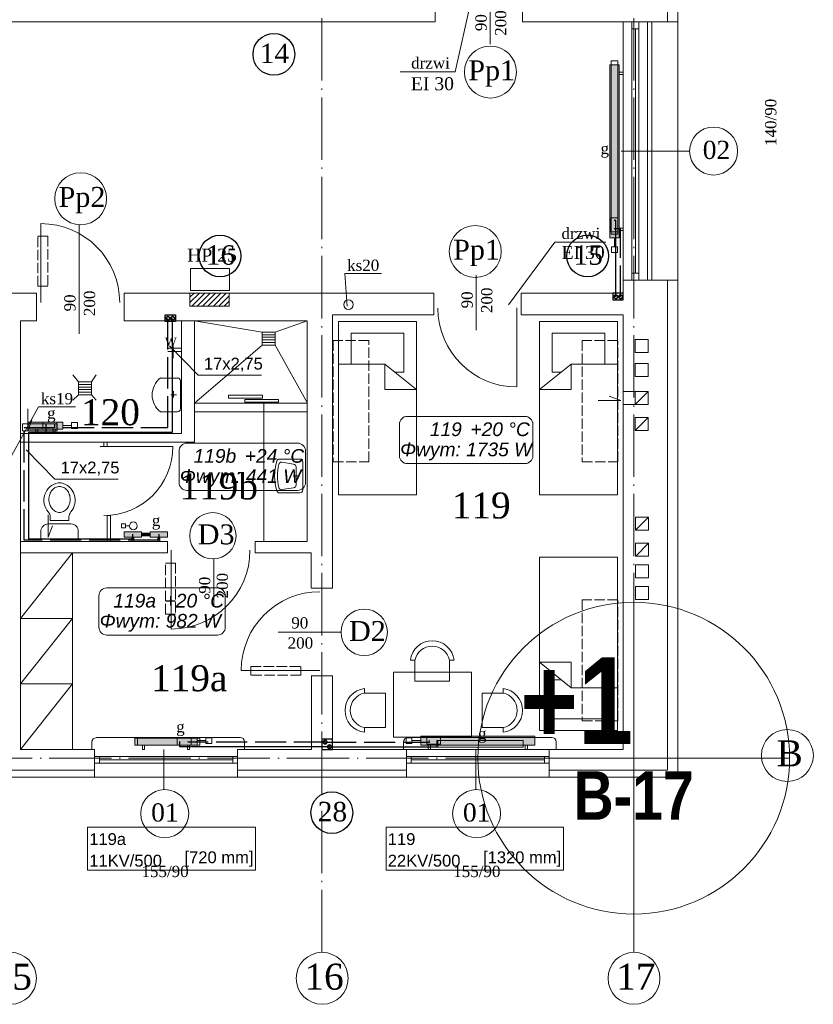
# Model space of a CAD drawing. Extents: x 30119 to 43932, y 4093 to 9351.
# Tile 10 of 12: x 38715 to 39632, y 4170 to 5307. Entities that reach past the tile are written whole.
import ezdxf
from ezdxf.enums import TextEntityAlignment as Align
from ezdxf.lldxf.tags import DXFTag

# ---------------------------------------------------------------- set-up
doc = ezdxf.new("R2010")
doc.units = 0
doc.header["$MEASUREMENT"] = 0
doc.linetypes.add('ACAD_ISO02W100', pattern=[15, 12, -3])
doc.linetypes.add('ACAD_ISO04W100', pattern=[30.5, 24, -3, 0.5, -3])
doc.layers.get('0').update_dxf_attribs({"color": 8, "linetype": 'CONTINUOUS', "lineweight": 9})
doc.layers.add('#co', color=8, linetype='ACAD_ISO04W100')
for name, color, linetype, lineweight in [('#SZACHT', 4, 'CONTINUOUS', 30), ('#woda opis', 7, 'CONTINUOUS', 35), ('CIENKIE', 8, 'CONTINUOUS', 9), ('IS_Armatura_podłączeniowa_grz._dolnozas.', 7, 'SOLID', 18), ('IS_Armatura_Therm', 7, 'SOLID', 18), ('IS_Grzejniki_Plan_rzut', 7, 'SOLID', 18), ('IS_podkład', 8, 'CONTINUOUS', 9), ('IS_powrot', 5, 'ACAD_ISO02W100', 25), ('IS_Text_Konstrukcji', 7, 'CONTINUOUS', 18), ('IS_Text_Odbiornikow_Therm', 7, 'CONTINUOUS', 18), ('IS_zasilanie', 1, 'SOLID', 25), ('NAPIS', 8, 'CONTINUOUS', 9), ('OSIE', 8, 'ACAD_ISO04W100', 9), ('PRZERYW', 8, 'ACAD_ISO02W100', 9), ('SCIANY', 8, 'CONTINUOUS', 9), ('urzadzenia', 8, 'CONTINUOUS', 9), ('URZĄDZENIA', 8, 'CONTINUOUS', 9)]:
    doc.layers.add(name, color=color, linetype=linetype, lineweight=lineweight)
doc.layers.add('WM_znacznik osi', color=3, linetype='CONTINUOUS', lineweight=9, plot=False)
doc.styles.add('NEWROMAN', font='times.ttf')
doc.styles.get("Standard").update_dxf_attribs({"font": 'arial.ttf'})
tags = doc.linetypes.add('SOLID', pattern=[10, 10, 0]).pattern_tags.tags
tags[6:7] = [DXFTag(74, 4), DXFTag(75, 0), DXFTag(340, '0'), DXFTag(46, 0.0), DXFTag(50, 0.0), DXFTag(44, 0.0), DXFTag(45, 0.0)]
tags[4:5] = [DXFTag(74, 4), DXFTag(75, 0), DXFTag(340, '0'), DXFTag(46, 0.0), DXFTag(50, 0.0), DXFTag(44, 0.0), DXFTag(45, 0.0)]

# ---------------------------------------------------------------- blocks, each defined once
blk = doc.blocks.new('R053')
for p, q in [((0, 0.608), (0, 0)), ((0.917, 0.692), (0.083, 0.692)), ((1, 0), (1, 0.608)), ((0.095, 0.075), (0.149, 0.421)), ((0.769, 0.492), (0.231, 0.492)), ((0.5, 0.575), (0.5, 0.408)), ((0.905, 0.075), (0.851, 0.421))]:
    blk.add_line(p, q)
for centre, radius, start, end in [((0.083, 0.608), 0.0833, 90, 180), ((0.917, 0.608), 0.0833, 0, 90), ((0.231, 0.408), 0.0833, 90, 171.1953), ((0.769, 0.408), 0.0833, 8.8047, 90), ((0.083, 0), 0.0833, 180, 254.047), ((0.177, 0.062), 0.0833, 171.1953, 256.9798), ((0.823, 0.062), 0.0833, 283.0202, 8.8047), ((0.5, 1.458), 1.599, 254.047, 285.953), ((0.5, 1.458), 1.516, 256.9798, 283.0202), ((0.917, 0), 0.0833, 285.953, 0)]:
    blk.add_arc(centre, radius, start, end)
blk = doc.blocks.new('R056')
for p, q in [((-0.332, 0.998), (0.335, 0.998)), ((-0.332, 0.865), (-0.332, 0.998)), ((0.335, 0.998), (0.335, 0.865)), ((0.201, 0.732), (-0.199, 0.732)), ((-0.165, 0.67), (0.001, 0.67)), ((-0.165, 0.67), (-0.165, 0.607)), ((0.168, 0.67), (0.001, 0.67)), ((0.168, 0.67), (0.168, 0.607))]:
    blk.add_line(p, q)
blk.add_lwpolyline([(0.001, 0.067, 0.117514), (0.071, 0.083, 0.104443), (0.135, 0.134, 0.090071), (0.175, 0.207, 0.08201), (0.19, 0.297, 0.08201), (0.175, 0.387, 0.090071), (0.135, 0.459, 0.104443), (0.071, 0.51, 0.117514), (0.001, 0.527, 0.117514), (-0.069, 0.51, 0.104443), (-0.132, 0.459, 0.090071), (-0.172, 0.387, 0.08201), (-0.187, 0.297, 0.08201), (-0.172, 0.207, 0.090071), (-0.132, 0.134, 0.104443), (-0.069, 0.083, 0.117514)], format="xyb", close=True)
for centre, radius, start, end in [((-0.199, 0.865), 0.133, 180, 270), ((0.201, 0.865), 0.133, 270, 0), ((-0.299, 0.607), 0.133, 318.639, 0), ((0.301, 0.607), 0.133, 180, 221.361), ((0.038, 0.311), 0.315, 138.639, 258.4219), ((-0.035, 0.311), 0.315, 281.5781, 41.361), ((0.001, 0.133), 0.133, 258.4219, 281.5781)]:
    blk.add_arc(centre, radius, start, end)
blk = doc.blocks.new('E3')
at = {"layer": 'urzadzenia', "ltscale": 3}
h = blk.add_hatch(dxfattribs=at)
h.set_pattern_fill('ANSI31', color=256, scale=35, style=0)
h.set_pattern_definition([(45, (-10385.3666, -2182.3927), (-3.0935922, 3.0935922), [])])
h.paths.add_polyline_path([(3822.6, -940), (3822.6, -955), (3867.7, -955), (3867.7, -940)])
at = {"layer": 'CIENKIE', "color": 8, "ltscale": 3}
for p, q in [((4374, -627), (4374, 24)), ((4169.3, -652.7), (4169.3, -601.4)), ((4129, -684.5), (4147.1, -603.7)), ((4323, -627), (4323, -925)), ((4333, -627), (4333, -925)), ((4333, -635), (4341, -635)), ((4337, -635), (4337, -917)), ((4341, -627), (4341, -925)), ((4386, -627), (4386, -925)), ((4129, -684.5), (4065.4, -684.5)), ((3650.5, -950.8), (3650.5, -859.8)), ((3694.5, -987), (3694.5, -861.1)), ((4243.9, -881.3), (4190.5, -953.7)), ((4302.7, -881.3), (4243.9, -881.3)), ((4043.9, -917.3), (4001.4, -917.3)), ((4004.3, -955.2), (4001.4, -917.3)), ((4153.2, -983), (4153.2, -919.2)), ((4333, -917), (4341, -917)), ((4374, -1491), (4374, -925)), ((4200, -957.1), (4200, -1048.4)), ((4336.5, -1068.6), (4351.5, -1053.6)), ((4294, -1064.2), (4320.1, -1064.2)), ((4320.1, -1064.2), (4306.7, -1059.2)), ((3647.8, -1071.3), (3614.8, -1131.5)), ((3635.3, -1073.5), (3635.3, -1099.6)), ((3690.3, -1071.3), (3647.8, -1071.3)), ((3635.3, -1099.6), (3640.2, -1086.2)), ((4336.5, -1098.6), (4351.5, -1083.6)), ((3659, -1196), (3659, -1222)), ((4337.1, -1213.8), (4352.1, -1198.8)), ((3659, -1222), (3663.9, -1208.6)), ((3800.9, -1236.9), (3800.9, -1327.9)), ((4337.6, -1243.8), (4352.1, -1228.8)), ((3850.2, -1302.3), (3850.2, -1246.9)), ((3850.2, -1302.3), (3850.2, -1246.9)), ((3924.5, -1331.4), (3997, -1331.4)), ((3972.7, -1375.8), (3881.7, -1375.8)), ((3880.5, -1453), (3714.5, -1453)), ((4240.5, -1453), (4074.5, -1453)), ((3709.3, -1467.4), (3709.3, -1458.4)), ((3885.5, -1467), (3885.5, -1458)), ((4069.3, -1467.4), (4069.3, -1458.4)), ((4245.5, -1467), (4245.5, -1458)), ((3712.5, -1474.9), (3877.5, -1474.9)), ((3718, -1482.9), (3718, -1474.9)), ((3792.5, -1467), (3792.5, -1513.3)), ((3872, -1482.9), (3872, -1474.9)), ((4070, -1467), (4240, -1467)), ((4072.5, -1474.9), (4237.5, -1474.9)), ((4078, -1482.9), (4078, -1474.9)), ((4152.5, -1467), (4152.5, -1513.3)), ((4232, -1482.9), (4232, -1474.9)), ((3712.5, -1482.9), (3877.5, -1482.9)), ((3718, -1478.9), (3872, -1478.9)), ((4072.5, -1482.9), (4237.5, -1482.9)), ((4078, -1478.9), (4232, -1478.9)), ((3517.5, -1491), (3712.5, -1491)), ((3880, -1499), (3710, -1499)), ((3877.5, -1491), (4072.5, -1491)), ((4240, -1499), (4070, -1499)), ((4237.5, -1491), (4374, -1491))]:
    blk.add_line(p, q, dxfattribs=at)
at = {"layer": 'CIENKIE', "color": 8}
for p, q in [((3822.6, -955), (3822.6, -940)), ((3867.7, -940), (3867.7, -955)), ((3867.7, -955), (3822.6, -955)), ((4336.5, -993.6), (4351.5, -993.6)), ((4336.5, -1008.6), (4336.5, -993.6)), ((4351.5, -993.6), (4351.5, -1008.6)), ((4351.5, -1008.6), (4336.5, -1008.6)), ((4336.5, -1036.4), (4336.5, -1021.4)), ((4336.5, -1021.4), (4351.5, -1021.4)), ((4351.5, -1021.4), (4351.5, -1036.4)), ((4351.5, -1036.4), (4336.5, -1036.4)), ((4323, -1053.6), (4351.5, -1053.6)), ((4336.5, -1068.6), (4336.5, -1053.6)), ((4351.5, -1053.6), (4351.5, -1068.6)), ((4351.5, -1068.6), (4323, -1068.6)), ((4336.5, -1098.6), (4336.5, -1083.6)), ((4336.5, -1083.6), (4351.5, -1083.6)), ((4351.5, -1083.6), (4351.5, -1098.6)), ((4351.5, -1098.6), (4336.5, -1098.6)), ((4337.1, -1213.8), (4337.1, -1198.8)), ((4337.1, -1198.8), (4352.1, -1198.8)), ((4352.1, -1198.8), (4352.1, -1213.8)), ((4352.1, -1213.8), (4337.1, -1213.8)), ((4337.1, -1243.8), (4337.1, -1228.8)), ((4337.1, -1228.8), (4352.1, -1228.8)), ((4352.1, -1228.8), (4352.1, -1243.8)), ((4352.1, -1243.8), (4337.1, -1243.8)), ((4337.1, -1268.8), (4337.1, -1253.8)), ((4337.1, -1253.8), (4352.1, -1253.8)), ((4352.1, -1253.8), (4352.1, -1268.8)), ((4352.1, -1268.8), (4337.1, -1268.8)), ((4337.1, -1293.8), (4337.1, -1278.8)), ((4337.1, -1278.8), (4352.1, -1278.8)), ((4352.1, -1278.8), (4352.1, -1293.8)), ((4352.1, -1293.8), (4337.1, -1293.8))]:
    blk.add_line(p, q, dxfattribs=at)
at = {"layer": 'CIENKIE'}
blk.add_lwpolyline([(3823.3, -937), (3823.3, -911.7), (3868.4, -911.7), (3868.4, -937)], close=True, dxfattribs=at)
at = {"layer": 'CIENKIE', "ltscale": 3}
for centre, radius in [((4169.5, -684.8), 30), ((3696.4, -831.1), 30), ((4152, -892), 30), ((4005.6, -953.4), 5.5), ((3849.1, -1220.2), 26.8), ((4023.8, -1331.7), 26.8), ((4512.4, -1473.9), 30), ((3793.5, -1541), 27.7), ((4153.5, -1541), 27.7), ((3615.3, -1731.2), 30), ((3975.3, -1731.2), 30), ((4335.3, -1731.2), 30)]:
    blk.add_circle(centre, radius, dxfattribs=at)
for centre, radius, start, end in [((3650.5, -950.8), 91, 0, 90), ((4200, -957.1), 91.3, 180.2104, 270), ((3800.9, -1236.9), 91, 270, 0), ((3972.7, -1375.8), 91, 90, 180), ((3714.3, -1458.4), 5, 90, 180), ((3880.5, -1458), 5, 0, 90), ((4074.3, -1458.4), 5, 90, 180), ((4240.5, -1458), 5, 0, 90)]:
    blk.add_arc(centre, radius, start, end, dxfattribs=at)
at = {"layer": 'OSIE', "ltscale": 3}
for p, q in [((3975, -1701.2), (3975, 52.5)), ((4335, -1701.2), (4335, 52.5)), ((-1464, -1477), (4482.5, -1477))]:
    blk.add_line(p, q, dxfattribs=at)
at = {"layer": 'PRZERYW'}
for points in [[(3647, -874.2), (3658.6, -874.2), (3658.6, -932), (3647, -932)], [(4029.3, -994.8), (3987.8, -994.8), (3987.8, -1134.8), (4029.3, -1134.8)], [(4316.8, -994.8), (4275.3, -994.8), (4275.3, -1134.8), (4316.8, -1134.8)], [(3794.3, -1251.7), (3805.8, -1251.7), (3805.8, -1310.9), (3794.3, -1310.9)], [(4316.8, -1294.1), (4275.3, -1294.1), (4275.3, -1434.1), (4316.8, -1434.1)], [(3892.7, -1371.1), (3950.5, -1371.1), (3950.5, -1381.2), (3892.7, -1381.2)]]:
    blk.add_lwpolyline(points, close=True, dxfattribs=at)
at = {"layer": 'SCIANY', "ltscale": 3}
for p, q in [((4386, -627), (4386, 32)), ((4105.7, -615), (4105.7, -627)), ((4206.7, -615), (4206.7, -627)), ((3484.3, -627), (4105.7, -627)), ((4206.7, -627), (4386, -627)), ((4323, -940), (4323, -925)), ((4323, -925), (4386, -925)), ((4386, -1499), (4386, -925)), ((3615, -940), (3645.5, -940)), ((3746.5, -940), (3867.7, -940)), ((3867.7, -940), (4104, -940)), ((4104, -965), (4104, -940)), ((4205, -965), (4205, -940)), ((4205, -940), (4323, -940)), ((3987, -965), (4104, -965)), ((4205, -965), (4323, -965)), ((4323, -1467), (4323, -965)), ((3627, -972), (3645.5, -972)), ((3746.5, -972), (3958, -972)), ((3908, -1067.1), (3958, -1067.1)), ((3908, -1077.1), (3958, -1077.1)), ((3627, -1102), (3813, -1102)), ((3627, -1112), (3828, -1112)), ((3627, -1227), (3796.8, -1227)), ((3897.8, -1227), (3958, -1227)), ((3627, -1240), (3796.8, -1240)), ((3897.8, -1240), (3962.5, -1240)), ((3963, -1280.8), (3987, -1280.8)), ((3962.5, -1381.8), (3987, -1381.8)), ((3627, -1467), (3712.5, -1467)), ((3712.5, -1499), (3712.5, -1467)), ((3877.5, -1499), (3877.5, -1467)), ((3877.5, -1467), (3963, -1467)), ((3987, -1467), (4070, -1467)), ((4072.5, -1499), (4072.5, -1467)), ((4237.5, -1499), (4237.5, -1467)), ((4237.5, -1467), (4323, -1467)), ((3520, -1499), (3712.5, -1499)), ((3880, -1499), (4070, -1499)), ((4237.5, -1499), (4386, -1499))]:
    blk.add_line(p, q, dxfattribs=at)
at = {"layer": 'SCIANY'}
for p, q in [((3645.5, -972), (3645.5, -940)), ((3746.5, -972), (3746.5, -940)), ((3987, -1280.8), (3987, -965)), ((3627, -1467), (3627, -972)), ((3813, -1102), (3813, -972)), ((3828, -1067.1), (3828, -972)), ((3958, -1227), (3958, -972)), ((3828, -1112), (3828, -1067.1)), ((3908, -1077.1), (3908, -1067.1)), ((3796.8, -1240), (3796.8, -1227)), ((3897.8, -1240), (3897.8, -1227)), ((3962.5, -1280.8), (3962.5, -1240)), ((3963, -1467), (3963, -1381.8)), ((3987, -1467), (3987, -1381.8))]:
    blk.add_line(p, q, dxfattribs=at)
at = {"layer": 'urzadzenia', "ltscale": 3}
for p, q in [((4351, -627), (4351, -925)), ((4356, -627), (4356, -925)), ((4308.8, -671.9), (4308.8, -871.9)), ((4308.8, -671.9), (4316.8, -671.9)), ((4316.8, -671.9), (4316.8, -871.9)), ((4308.8, -871.9), (4316.8, -871.9)), ((3920.9, -985.1), (3958, -972)), ((4084.2, -972.8), (3994.2, -972.8)), ((4226.3, -972.8), (4316.3, -972.8)), ((3905.9, -985.1), (3905.9, -1000.1)), ((3905.9, -985.1), (3920.9, -985.1)), ((3905.9, -988.1), (3920.9, -988.1)), ((3920.9, -985.1), (3920.9, -1000.1)), ((4069.5, -986.3), (4008.8, -986.3)), ((4241, -986.3), (4301.7, -986.3)), ((3803.2, -999.6), (3803.2, -1015.2)), ((3905.9, -991.1), (3920.9, -991.1)), ((3905.9, -994.1), (3920.9, -994.1)), ((3905.9, -997.1), (3920.9, -997.1)), ((3905.9, -1000.1), (3920.9, -1000.1)), ((3920.9, -1000.1), (3958.5, -1067)), ((3797, -1003.8), (3813, -1003.8)), ((3797, -1007.4), (3813, -1007.4)), ((4047.6, -1022), (3994.2, -1022)), ((4047.6, -1022), (4047.6, -1051.5)), ((4084.2, -1051.5), (4047.6, -1022)), ((4226.3, -1051.5), (4262.9, -1022)), ((4262.9, -1022), (4262.9, -1051.5)), ((4262.9, -1022), (4316.3, -1022)), ((3694, -1042.5), (3687.2, -1034.4)), ((3709, -1042.5), (3714.4, -1034.4)), ((4069.5, -1031.4), (4059.2, -1031.4)), ((4241, -1031.4), (4251.3, -1031.4)), ((3694, -1042.5), (3709, -1042.5)), ((3694, -1042.5), (3694, -1057.5)), ((3694, -1045.5), (3709, -1045.5)), ((3709, -1042.5), (3709, -1057.5)), ((3694, -1048.5), (3709, -1048.5)), ((3694, -1051.5), (3709, -1051.5)), ((3694, -1054.5), (3709, -1054.5)), ((3803.6, -1053.4), (3803.6, -1060.4)), ((4084.2, -1051.5), (4047.6, -1051.5)), ((4226.3, -1051.5), (4262.9, -1051.5)), ((3694, -1057.5), (3687.2, -1063.6)), ((3694, -1057.5), (3709, -1057.5)), ((3714.4, -1063.6), (3709, -1057.5)), ((3828, -1067.1), (3908, -1067.1)), ((3828, -1077.1), (3908, -1077.1)), ((3629.3, -1090.9), (3669.3, -1090.9)), ((3629.3, -1090.9), (3629.3, -1098.9)), ((3669.3, -1090.9), (3669.3, -1098.9)), ((3629.3, -1098.9), (3669.3, -1098.9)), ((3719, -1117), (3803, -1117)), ((4084.2, -1172.8), (3994.2, -1172.8)), ((4226.3, -1172.8), (4316.3, -1172.8)), ((3727, -1197), (3731, -1197)), ((3627, -1315.7), (3687, -1240)), ((4226.3, -1245), (4316.3, -1245)), ((3627, -1391.3), (3687, -1315.7)), ((4226.3, -1366.3), (4262.9, -1395.8)), ((4226.3, -1366.3), (4262.9, -1366.3)), ((4262.9, -1395.8), (4262.9, -1366.3)), ((4057.6, -1377.6), (4147.6, -1377.6)), ((4057.6, -1452.6), (4057.6, -1377.6)), ((4147.6, -1452.6), (4147.6, -1377.6)), ((4241, -1386.4), (4251.3, -1386.4)), ((3627, -1467), (3687, -1391.3)), ((4262.9, -1395.8), (4316.3, -1395.8)), ((4241, -1431.5), (4301.7, -1431.5)), ((4057.6, -1452.6), (4147.6, -1452.6)), ((4226.3, -1445), (4316.3, -1445))]:
    blk.add_line(p, q, dxfattribs=at)
at = {"layer": 'urzadzenia'}
for p, q in [((3994.2, -972.8), (3994.2, -1172.8)), ((4084.2, -972.8), (4084.2, -1172.8)), ((4226.3, -972.8), (4226.3, -1172.8)), ((4316.3, -972.8), (4316.3, -1172.8)), ((4008.8, -986.3), (4008.8, -1022)), ((4069.5, -986.3), (4069.5, -1031.4)), ((4069.5, -986.3), (4069.5, -1031.4)), ((4241, -986.3), (4241, -1031.4)), ((4301.7, -986.3), (4301.7, -1022)), ((3808.4, -1038.1), (3788.7, -1038.1)), ((3811.6, -1073.8), (3811.6, -1041.3)), ((3807.1, -1057.6), (3800.6, -1057.6)), ((3808.4, -1077.1), (3788.7, -1077.1)), ((3788.7, -1077.1), (3808.4, -1077.1)), ((3908, -1227.1), (3908, -1077.1)), ((3723, -1117), (3723, -1112)), ((3727, -1117), (3727, -1112)), ((3727, -1227), (3727, -1197)), ((3731, -1227), (3731, -1197)), ((4226.3, -1445), (4226.3, -1245)), ((4316.3, -1445), (4316.3, -1245)), ((4241, -1431.5), (4241, -1386.4)), ((4301.7, -1431.5), (4301.7, -1395.8))]:
    blk.add_line(p, q, dxfattribs=at)
for points in [[(3762.1, -1453.9), (3834.1, -1453.9), (3834.1, -1461.9), (3762.1, -1461.9)], [(4107.5, -1456.5), (4207.5, -1456.5), (4207.5, -1464.5), (4107.5, -1464.5)]]:
    blk.add_lwpolyline(points, close=True, dxfattribs=at)
at = {"layer": 'urzadzenia', "ltscale": 3}
for centre, radius, start, end in [((3803.4, -1057.6), 24.5, 127.1351, 232.8649), ((3723, -1117), 80, 270, 0)]:
    blk.add_arc(centre, radius, start, end, dxfattribs=at)
at = {"layer": 'urzadzenia'}
for centre, start, end in [((3808.4, -1041.3), 0, 90), ((3808.4, -1073.8), 270, 0)]:
    blk.add_arc(centre, 3.25, start, end, dxfattribs=at)
at = {"layer": 'URZĄDZENIA', "ltscale": 3}
for p, q in [((4320.5, -776), (4399.5, -776)), ((3828, -972), (3905.9, -985.1)), ((3905.9, -1000.1), (3828, -1067.1)), ((3627, -1315.7), (3687, -1315.7)), ((3627, -1391.3), (3687, -1391.3))]:
    blk.add_line(p, q, dxfattribs=at)
at = {"layer": 'URZĄDZENIA'}
blk.add_line((3687, -1467), (3687, -1240), dxfattribs=at)
for points in [[(3867, -1061.2), (3906.2, -1061.2), (3906.2, -1058), (3867, -1058)], [(3885.8, -1066), (3925, -1066), (3925, -1062.8), (3885.8, -1062.8)]]:
    blk.add_lwpolyline(points, close=True, dxfattribs=at)
for points in [[(4082.3, -1364), (4077.2, -1364, -0.895014), (4127.6, -1364), (4122.2, -1364, 0.825539), (4082.4, -1364.1), (4082.4, -1388.1), (4122.2, -1388.1), (4122.2, -1364)], [(4024.2, -1401.9), (4024.2, -1396.7, 0.895014), (4024.2, -1447.1), (4024.2, -1441.7, -0.825539), (4024.2, -1401.9), (4048.2, -1401.9), (4048.2, -1441.7), (4024.2, -1441.7)], [(4184.1, -1401.9), (4184.1, -1396.7, -0.895014), (4184.1, -1447.1), (4184.1, -1441.7, 0.825539), (4184.1, -1401.9), (4160.1, -1401.9), (4160.1, -1441.7), (4184.1, -1441.7)]]:
    blk.add_lwpolyline(points, format="xyb", dxfattribs=at)
at = {"layer": 'URZĄDZENIA', "ltscale": 3}
blk.add_circle((4427.2, -776), 27.7, dxfattribs=at)
at = {"layer": 'URZĄDZENIA', "lineweight": 25, "ltscale": 3}
for name, p, xscale, yscale, zscale, rotation in [('R053', (3925.9, -1170.7), -39, 39, 39, 270), ('R056', (3672.1, -1159), 65, 65, 65, 180)]:
    blk.add_blockref(name, p, dxfattribs=dict(at, xscale=xscale, yscale=yscale, zscale=zscale, rotation=rotation))
at = {"layer": 'NAPIS', "lineweight": 25, "ltscale": 3, "style": 'NEWROMAN'}
for s, p in [('90', (4165.2, -637.6)), ('200', (4187.9, -643)), ('140/90', (4499.7, -770.2)), ('90', (3690.4, -961.2)), ('200', (3713.1, -966.6)), ('90', (4149.1, -957.7)), ('200', (4171.8, -963.1)), ('90', (3846.1, -1287.2)), ('200', (3866.5, -1292.6)), ('200', (3866.5, -1292.6))]:
    blk.add_text(s, height=13, rotation=90, dxfattribs=at).set_placement(p)
for s, height, p in [('drzwi  ', 13, (4078, -680.8)), ('Pp1', 23, (4144, -694.3)), ('  EI 30', 15, (4066.4, -705.8)), ('g', 13, (4296.7, -779.5)), ('02', 21, (4414.7, -785.2)), ('Pp2', 23, (3670.9, -840.5)), ('drzwi  ', 13, (4251.6, -877.6)), ('Pp1', 23, (4126.5, -901.4)), ('  EI 30', 15, (4240.4, -900.6)), ('HP 25', 15, (3819.4, -903.8)), ('ks20', 13, (4004.1, -914.4)), ('w', 13, (3793.4, -1000.5)), ('ks19', 13, (3650.5, -1068.4)), ('120', 30, (3696.8, -1092.6)), ('g', 13, (3657.6, -1085)), ('119b', 30, (3810.5, -1178.3)), ('119', 30, (4124.9, -1200.2)), ('g', 13, (3778.6, -1208.9)), ('D3', 23, (3831.6, -1230.1)), ('90', 13, (3939.6, -1327.3)), ('D2', 23, (4006.3, -1341.7)), ('200', 13, (3935.4, -1350.5)), ('119a', 30, (3777.7, -1399.7)), ('g', 13, (3806.7, -1447.3)), ('g', 13, (4155.2, -1455.2)), ('B', 30, (4500, -1486.4)), ('01', 21, (3777.8, -1550.2)), ('01', 21, (4137.8, -1550.2)), ('155/90', 13, (3766.6, -1614.3)), ('155/90', 13, (4126.6, -1614.3)), ('15', 30, (3594.8, -1744.3)), ('16', 30, (3954.8, -1744.3)), ('17', 30, (4314.8, -1744.3))]:
    blk.add_text(s, height=height, dxfattribs=at).set_placement(p)

msp = doc.modelspace()

# ---------------------------------------------------------------- hatches: boundary and pattern name
at = {"layer": 'IS_Grzejniki_Plan_rzut'}
for points in [[(39407.2, 5054.8), (39407.2, 5254.8), (39396.7, 5254.8), (39396.7, 5054.8)], [(38724.9, 4834.1), (38764.9, 4834.1), (38764.9, 4842.1), (38724.9, 4842.1)], [(38835.9, 4709.1), (38855.9, 4709.1), (38855.9, 4715.5), (38835.9, 4715.5)], [(38855.9, 4710.7), (38865.9, 4710.7), (38865.9, 4713.9), (38855.9, 4713.9)], [(38885.9, 4709.1), (38865.9, 4709.1), (38865.9, 4715.5), (38885.9, 4715.5)], [(39178.2, 4469.1), (39310.2, 4469.1), (39310.2, 4479.6), (39178.2, 4479.6)], [(38920.2, 4469.1), (38848.2, 4469.1), (38848.2, 4477), (38920.2, 4477)]]:
    msp.add_hatch(color=8, dxfattribs=at).paths.add_polyline_path(points)

# ---------------------------------------------------------------- linework, layer by layer
at = {"layer": '#co', "color": 1, "lineweight": 35, "ltscale": 3}
for centre in [(39403.6, 4986.8), (38891.8, 4961.8), (39072.8, 4467.2)]:
    msp.add_circle(centre, 2.1, dxfattribs=at)
at = {"layer": '#co', "color": 5, "lineweight": 35, "ltscale": 3}
for centre in [(39409, 4986.8), (38886.4, 4961.8), (39067.9, 4472.6)]:
    msp.add_circle(centre, 2.1, dxfattribs=at)
at = {"layer": '#SZACHT', "lineweight": 25, "ltscale": 3}
for points in [[(39400.2, 4983.3), (39412.2, 4983.3), (39412.2, 4991.1), (39400.2, 4991.1)], [(38895.2, 4958.3), (38883.2, 4958.3), (38883.2, 4966.1), (38895.2, 4966.1)], [(39076.2, 4476.1), (39064.2, 4476.1), (39064.2, 4464.1), (39076.2, 4464.1)]]:
    msp.add_lwpolyline(points, close=True, dxfattribs=at)
at = {"layer": '#woda opis', "lineweight": 25, "ltscale": 3}
for centre in [(39008.7, 5266.7), (38946.5, 5033.9), (39370.9, 5033.9), (39075.6, 4391.2)]:
    msp.add_circle(centre, 24.1, dxfattribs=at)
at = {"layer": 'IS_Armatura_podłączeniowa_grz._dolnozas.'}
for p, q in [((39405.9, 5077.8), (39397.9, 5077.8)), ((39397.9, 5077.8), (39397.9, 5061.8)), ((39405.9, 5061.8), (39405.9, 5077.8)), ((39397.9, 5061.8), (39405.9, 5061.8)), ((38757.9, 4842.1), (38741.9, 4842.1)), ((38741.9, 4842.1), (38741.9, 4834.1)), ((38741.9, 4834.1), (38757.9, 4834.1)), ((38757.9, 4834.1), (38757.9, 4842.1)), ((38897.2, 4469), (38897.2, 4477)), ((38897.2, 4477), (38913.2, 4477)), ((38913.2, 4469), (38897.2, 4469)), ((38913.2, 4477), (38913.2, 4469)), ((39201.2, 4478.3), (39185.2, 4478.3)), ((39185.2, 4478.3), (39185.2, 4470.3)), ((39185.2, 4470.3), (39201.2, 4470.3)), ((39201.2, 4470.3), (39201.2, 4478.3))]:
    msp.add_line(p, q, dxfattribs=at)
at = {"layer": 'IS_Armatura_Therm'}
for p, q in [((39401.9, 5054.8), (39401.9, 5044.6)), ((39398.6, 5044.6), (39398.6, 5037.9)), ((39405.3, 5044.6), (39398.6, 5044.6)), ((39398.6, 5037.9), (39405.3, 5037.9)), ((39405.3, 5037.9), (39405.3, 5044.6)), ((38764.9, 4838.1), (38775.1, 4838.1)), ((38781.8, 4841.5), (38775.1, 4841.5)), ((38775.1, 4841.5), (38775.1, 4834.7)), ((38775.1, 4834.7), (38781.8, 4834.7)), ((38781.8, 4834.7), (38781.8, 4841.5)), ((38920.2, 4474.3), (38930.3, 4474.3)), ((38930.3, 4477.7), (38937.1, 4477.7)), ((38930.3, 4471), (38930.3, 4477.7)), ((38937.1, 4471), (38930.3, 4471)), ((38937.1, 4477.7), (38937.1, 4471)), ((39168.1, 4477.7), (39161.3, 4477.7)), ((39161.3, 4477.7), (39161.3, 4471)), ((39161.3, 4471), (39168.1, 4471)), ((39168.1, 4471), (39168.1, 4477.7)), ((39178.2, 4474.3), (39168.1, 4474.3))]:
    msp.add_line(p, q, dxfattribs=at)
at = {"layer": 'IS_Armatura_Therm', "ltscale": 10}
for p, q in [((38832.9, 4720.1), (38832.9, 4724.6)), ((38832.9, 4724.6), (38837.4, 4724.6)), ((38837.4, 4720.1), (38832.9, 4720.1)), ((38837.4, 4724.6), (38837.4, 4720.1)), ((38841.9, 4722.3), (38837.4, 4722.3))]:
    msp.add_line(p, q, dxfattribs=at)
at = {"layer": 'IS_Armatura_Therm', "ltscale": 10, "extrusion": (0, 0, -1)}
msp.add_ellipse((38846.4, 4722.3), major_axis=(0, 4.5), ratio=1, dxfattribs=at)
at = {"layer": 'IS_Grzejniki_Plan_rzut'}
for p, q in [((39407.2, 5254.8), (39396.7, 5254.8)), ((39396.7, 5254.8), (39396.7, 5054.8)), ((39407.2, 5054.8), (39407.2, 5254.8)), ((39407.2, 5246), (39412.2, 5246)), ((39412.2, 5243.5), (39407.2, 5243.5)), ((39412.2, 5246), (39412.2, 5243.5)), ((39412.2, 5066), (39407.2, 5066)), ((39407.2, 5063.5), (39412.2, 5063.5)), ((39412.2, 5063.5), (39412.2, 5066)), ((39396.7, 5054.8), (39407.2, 5054.8)), ((38764.9, 4842.1), (38724.9, 4842.1)), ((38724.9, 4842.1), (38724.9, 4834.1)), ((38724.9, 4834.1), (38764.9, 4834.1)), ((38733.7, 4834.1), (38733.7, 4829.1)), ((38736.2, 4829.1), (38736.2, 4834.1)), ((38753.7, 4829.1), (38753.7, 4834.1)), ((38756.2, 4834.1), (38756.2, 4829.1)), ((38764.9, 4834.1), (38764.9, 4842.1)), ((38733.7, 4829.1), (38736.2, 4829.1)), ((38756.2, 4829.1), (38753.7, 4829.1)), ((38855.9, 4715.5), (38835.9, 4715.5)), ((38835.9, 4715.5), (38835.9, 4709.1)), ((38835.9, 4709.1), (38855.9, 4709.1)), ((38844.6, 4709.1), (38844.6, 4704.1)), ((38847.1, 4704.1), (38847.1, 4709.1)), ((38855.9, 4709.1), (38855.9, 4715.5)), ((38865.9, 4713.9), (38855.9, 4713.9)), ((38855.9, 4713.9), (38855.9, 4710.7)), ((38855.9, 4710.7), (38865.9, 4710.7)), ((38865.9, 4709.1), (38865.9, 4715.5)), ((38865.9, 4715.5), (38885.9, 4715.5)), ((38865.9, 4710.7), (38865.9, 4713.9)), ((38885.9, 4709.1), (38865.9, 4709.1)), ((38874.6, 4704.1), (38874.6, 4709.1)), ((38877.1, 4709.1), (38877.1, 4704.1)), ((38885.9, 4715.5), (38885.9, 4709.1)), ((38844.6, 4704.1), (38847.1, 4704.1)), ((38877.1, 4704.1), (38874.6, 4704.1)), ((39310.2, 4479.6), (39178.2, 4479.6)), ((39178.2, 4479.6), (39178.2, 4469.1)), ((39310.2, 4469.1), (39310.2, 4479.6)), ((38848.2, 4469.1), (38848.2, 4477)), ((38848.2, 4477), (38920.2, 4477)), ((38920.2, 4469.1), (38848.2, 4469.1)), ((38856.9, 4469.1), (38856.9, 4464.1)), ((38859.4, 4464.1), (38859.4, 4469.1)), ((38908.9, 4464.1), (38908.9, 4469.1)), ((38911.4, 4469.1), (38911.4, 4464.1)), ((38920.2, 4477), (38920.2, 4469.1)), ((39178.2, 4469.1), (39310.2, 4469.1)), ((39186.9, 4469.1), (39186.9, 4464.1)), ((39189.4, 4464.1), (39189.4, 4469.1)), ((39298.9, 4464.1), (39298.9, 4469.1)), ((39301.4, 4469.1), (39301.4, 4464.1)), ((38856.9, 4464.1), (38859.4, 4464.1)), ((38911.4, 4464.1), (38908.9, 4464.1)), ((39186.9, 4464.1), (39189.4, 4464.1)), ((39301.4, 4464.1), (39298.9, 4464.1))]:
    msp.add_line(p, q, dxfattribs=at)
at = {"layer": 'IS_powrot', "ltscale": 3}
for p, q in [((39408.9, 5065.2), (39401.7, 5065.2)), ((39409, 4986.8), (39408.9, 5065.2)), ((38886.4, 4835.9), (38886.4, 4961.8)), ((38720.2, 4835.9), (38886.4, 4835.9)), ((38720.2, 4705.6), (38720.2, 4835.9)), ((38755.6, 4835.9), (38755.6, 4840)), ((38876.3, 4705.6), (38876.3, 4712.7)), ((38876.3, 4705.6), (38720.2, 4705.6)), ((38909.8, 4472.5), (38909.8, 4473.2)), ((39067.9, 4472.6), (38909.8, 4472.5)), ((39067.9, 4472.6), (39188.4, 4472.7)), ((39188.4, 4472.7), (39188.4, 4474.6))]:
    msp.add_line(p, q, dxfattribs=at)
at = {"layer": 'IS_Text_Konstrukcji', "linetype": 'SOLID'}
for points in [[(39162.8, 4794.2), (39298.6, 4794.2, 0.414214), (39307.7, 4803.2), (39307.7, 4839.6, 0.414214), (39298.6, 4848.7), (39162.8, 4848.7, 0.414214), (39153.7, 4839.6), (39153.7, 4803.2, 0.414214), (39162.8, 4794.2)], [(38908.3, 4763.3), (39036.1, 4763.3, 0.414214), (39045.2, 4772.4), (39045.2, 4808.7, 0.414214), (39036.1, 4817.8), (38908.3, 4817.8, 0.414214), (38899.2, 4808.7), (38899.2, 4772.4, 0.414214), (38908.3, 4763.3)], [(38815.7, 4596.2), (38943.5, 4596.2, 0.414214), (38952.6, 4605.3), (38952.6, 4641.6, 0.414214), (38943.5, 4650.7), (38815.7, 4650.7, 0.414214), (38806.6, 4641.6), (38806.6, 4605.3, 0.414214), (38815.7, 4596.2)]]:
    msp.add_lwpolyline(points, format="xyb", dxfattribs=at)
at = {"layer": 'IS_Text_Odbiornikow_Therm', "linetype": 'SOLID'}
for p, q in [((38921.4, 4896.3), (38888.2, 4930.1)), ((38921.4, 4896.3), (38994.5, 4896.3)), ((38755.9, 4776.4), (38722.7, 4810.2)), ((38755.9, 4776.4), (38829, 4776.4)), ((38793.5, 4324.8), (38793.5, 4374.3)), ((38793.5, 4374.3), (38987.5, 4374.3)), ((38987.5, 4374.3), (38987.5, 4324.8)), ((39138.2, 4324.8), (39138.2, 4374.3)), ((39138.2, 4374.3), (39343.2, 4374.3)), ((39343.2, 4374.3), (39343.2, 4324.8)), ((38793.5, 4324.8), (38987.5, 4324.8)), ((39138.2, 4324.8), (39343.2, 4324.8))]:
    msp.add_line(p, q, dxfattribs=at)
at = {"layer": 'IS_zasilanie', "ltscale": 3}
for p, q in [((39403.6, 5074.9), (39401.7, 5074.9)), ((39403.6, 4986.8), (39403.6, 5074.9)), ((38891.8, 4830.5), (38891.8, 4961.8)), ((38745.8, 4830.5), (38745.8, 4840)), ((38725.6, 4830.5), (38891.8, 4830.5)), ((38725.6, 4707.1), (38725.6, 4830.5)), ((38845.9, 4707.1), (38725.6, 4707.1)), ((38845.9, 4707.1), (38845.9, 4712.9)), ((38900.1, 4467.2), (38900.1, 4473.2)), ((39198.1, 4467.3), (39198.1, 4474.6)), ((39072.8, 4467.2), (38900.1, 4467.2)), ((39072.8, 4467.2), (39198.1, 4467.3))]:
    msp.add_line(p, q, dxfattribs=at)
at = {"layer": 'WM_znacznik osi'}
for p, q in [((39424.2, 4274.1), (39424.2, 4634.1)), ((39604.2, 4454.1), (39244.2, 4454.1))]:
    msp.add_line(p, q, dxfattribs=at)
msp.add_circle((39424.2, 4454.1), 180, dxfattribs=at)

# ---------------------------------------------------------------- block references
at = {"layer": 'IS_podkład', "lineweight": 25, "ltscale": 3}
msp.add_blockref('E3', (35089.2, 5931.1), dxfattribs=at)

# ---------------------------------------------------------------- texts
at = {"layer": '#woda opis', "lineweight": 25, "ltscale": 3, "style": 'NEWROMAN'}
for s, p in [('14', (39009.3, 5256.6)), ('16', (38947.1, 5023.8)), ('15', (39371.6, 5023.8)), ('28', (39076.3, 4381.1))]:
    msp.add_text(s, height=22.46, dxfattribs=at).set_placement(p, align=Align.CENTER)
at = {"layer": 'IS_Text_Konstrukcji', "linetype": 'SOLID', "char_height": 15.84}
for s, insert, attachment_point in [('{\\fArial|b0|i1|c238|p34;119}', (39225.7, 4825.7), 9), ('\\fArial|b0|i1;+20 °C', (39235.7, 4825.7), 7), ('{\\fArial|b0|i1|c238|p34;119b}', (38965.2, 4794.9), 9), ('\\fArial|b0|i1;+24 °C', (38975.2, 4794.9), 7), ('\\fArial|b0|i1;Φwym: 1735 W', (39230.7, 4818.5), 2), ('\\fArial|b0|i1;Φwym: 441 W', (38970.2, 4787.7), 2), ('{\\fArial|b0|i1|c238|p34;119a}', (38872.6, 4627.8), 9), ('\\fArial|b0|i1;+20 °C', (38882.6, 4627.8), 7), ('\\fArial|b0|i1;Φwym: 982 W', (38877.6, 4620.6), 2)]:
    msp.add_mtext(s, dxfattribs=dict(at, insert=insert, attachment_point=attachment_point))
at = {"layer": 'IS_Text_Odbiornikow_Therm', "linetype": 'SOLID', "char_height": 13.68, "attachment_point": 7}
for s, insert in [('17x2,75', (38927.9, 4900.2)), ('17x2,75', (38762.4, 4780.3)), ('{\\fArial|b0|i0|c238|p34;119a}', (38795.5, 4353.6)), ('{\\fArial|b0|i0|c238|p34;119}', (39140.2, 4353.6)), ('11KV/500', (38795.5, 4328.7)), ('[720 mm]', (38905.5, 4328.7)), ('\\fArial|b0|i0;22KV/500', (39140.2, 4328.7)), ('\\fArial|b0|i0;[1320 mm]', (39250.2, 4328.7))]:
    msp.add_mtext(s, dxfattribs=dict(at, insert=insert))
at = {"layer": 'WM_znacznik osi', "width": 92.255, "attachment_point": 8}
for s, insert, char_height in [('\\fArial Narrow|b1|i0|c238|p34;+1', (39358.3, 4470.6), 100), ('\\pxt0.75;\\fArial Narrow|b1|i0|c238|p34;B-17', (39424.2, 4383), 56)]:
    msp.add_mtext(s, dxfattribs=dict(at, insert=insert, char_height=char_height))

doc.saveas('drawing.dxf')
